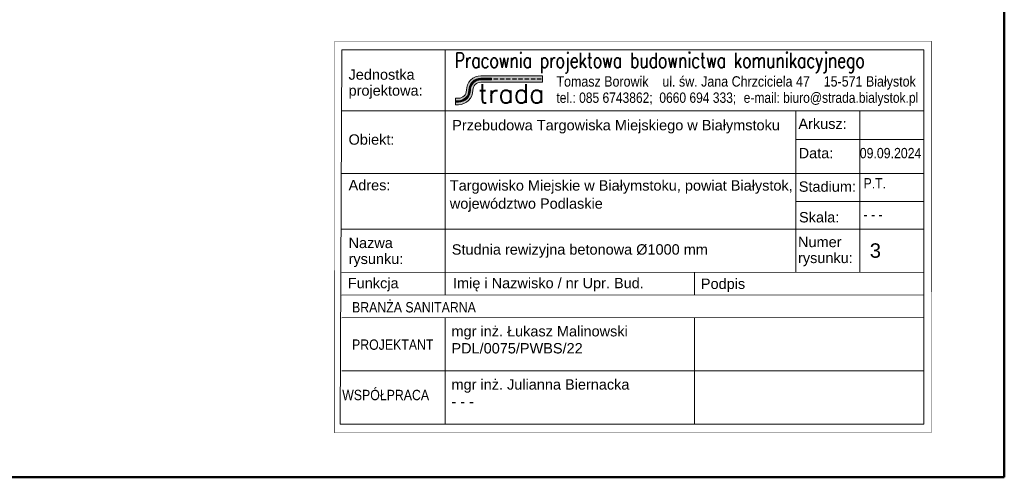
# Model space of a CAD drawing. Extents: x 6845 to 7728, y -3991 to -3204.
# Tile 3 of 5: x 7339 to 7728, y -3991 to -3811. Entities that reach past the tile are written whole.
import ezdxf

# ---------------------------------------------------------------- set-up
doc = ezdxf.new("R2010")
doc.units = 0
doc.header["$LTSCALE"] = 0.01
doc.set_wipeout_variables(frame=1)
doc.layers.get('0').update_dxf_attribs({"linetype": 'CONTINUOUS'})
doc.layers.get('DEFPOINTS').update_dxf_attribs({"linetype": 'CONTINUOUS'})
doc.styles.add('RAMKA', font='ARIAL.TTF', dxfattribs={"height": 5})
doc.styles.add('tab', font='SIMPLEX')

msp = doc.modelspace()

# ---------------------------------------------------------------- linework, layer by layer
at = {"lineweight": 18}
msp.add_lwpolyline([(7462.988806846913, -3973.686249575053), (7698.866325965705, -3973.65139525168), (7698.843488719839, -3819.201555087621), (7462.965969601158, -3819.236409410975)], close=True, dxfattribs=at)
at = {"layer": 'DEFPOINTS', "color": 1, "lineweight": 50, "ltscale": 5}
for p, q in [((7727.624951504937, -3397.461997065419), (7727.624951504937, -3991.461997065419)), ((7727.624951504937, -3991.461997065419), (6845.008150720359, -3991.461997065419))]:
    msp.add_line(p, q, dxfattribs=at)

# ---------------------------------------------------------------- next in the draw order: wipeouts: each hides what was drawn before it
at = {"linetype": 'Continuous', "lineweight": 18}
msp.add_wipeout([(7462.965969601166, -3819.2364094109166), (7698.8434887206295, -3819.201555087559), (7698.866325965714, -3973.6513952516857), (7462.988806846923, -3973.6862495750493)], dxfattribs=at)

# ---------------------------------------------------------------- next in the draw order: hatches: boundary and pattern name
at = {"lineweight": 18}
h = msp.add_hatch(color=256, dxfattribs=at)
edge = h.paths.add_edge_path()
edge.add_line((7510.839922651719, -3844.131543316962), (7511.937914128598, -3844.131381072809))
edge.add_arc((7511.937071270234, -3838.427316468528), 5.704064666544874, 270.0084662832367, 360.0084662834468)
edge.add_arc((7520.810060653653, -3838.426005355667), 3.168924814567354, 90.0084662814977, 180.0084662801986, ccw=False)
edge.add_line((7520.80959239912, -3835.257080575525), (7545.126064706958, -3835.253487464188))
edge.add_line((7545.126064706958, -3835.253487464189), (7545.125690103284, -3832.718347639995))
edge.add_line((7545.125690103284, -3832.718347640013), (7520.809217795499, -3832.72194075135))
edge.add_arc((7520.810060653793, -3838.426005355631), 5.70406466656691, 90.00846628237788, 180.0084662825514)
edge.add_arc((7511.937071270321, -3838.42731646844), 3.168924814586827, -89.99153371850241, 0.00846628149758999, ccw=False)
edge.add_line((7511.937539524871, -3841.596241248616), (7510.839548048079, -3841.596403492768))
edge.add_line((7510.839548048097, -3841.596403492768), (7510.839922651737, -3844.131543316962))
h = msp.add_hatch(color=255, dxfattribs=at)
edge = h.paths.add_edge_path()
edge.add_line((7520.809450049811, -3834.293727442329), (7525.074449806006, -3834.293097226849))
edge.add_line((7525.074449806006, -3834.293097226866), (7525.074419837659, -3834.090286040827))
edge.add_line((7525.074419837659, -3834.090286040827), (7520.809420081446, -3834.090916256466))
edge.add_arc((7520.810060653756, -3838.426005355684), 4.335089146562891, 90.00846628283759, 180.0084662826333)
edge.add_arc((7511.937071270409, -3838.42731646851), 4.53790033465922, -89.9915337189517, 0.008466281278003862, ccw=False)
edge.add_line((7511.937741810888, -3842.965216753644), (7510.839750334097, -3842.965378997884))
edge.add_line((7510.839750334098, -3842.965378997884), (7510.839780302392, -3843.168190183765))
edge.add_line((7510.839780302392, -3843.168190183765), (7511.937771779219, -3843.168027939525))
edge.add_arc((7511.937071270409, -3838.42731646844), 4.740711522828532, 270.0084662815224, 360.0084662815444)
edge.add_arc((7520.810060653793, -3838.426005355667), 4.132277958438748, 90.00846628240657, 180.0084662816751, ccw=False)
edge = h.paths.add_edge_path()
edge.add_line((7520.809390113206, -3833.888105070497), (7525.074389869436, -3833.887474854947))
edge.add_line((7525.074389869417, -3833.887474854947), (7525.07435990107, -3833.684663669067))
edge.add_line((7525.074359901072, -3833.684663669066), (7520.809360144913, -3833.685293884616))
edge.add_arc((7520.810060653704, -3838.426005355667), 4.740711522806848, 90.00846628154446, 180.0084662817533)
edge.add_arc((7511.937071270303, -3838.42731646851), 4.132277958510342, -89.9915337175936, 0.00846628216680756, ccw=False)
edge.add_line((7511.937681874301, -3842.559594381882), (7510.83969039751, -3842.559756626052))
edge.add_line((7510.839690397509, -3842.559756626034), (7510.839720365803, -3842.762567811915))
edge.add_line((7510.839720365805, -3842.762567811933), (7511.937711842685, -3842.762405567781))
edge.add_arc((7511.937071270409, -3838.427316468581), 4.335089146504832, 270.0084662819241, 360.0084662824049)
edge.add_arc((7520.810060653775, -3838.42600535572), 4.53790033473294, 90.00846628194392, 180.0084662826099, ccw=False)
for points in [[(7527.523622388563, -3833.887112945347), (7525.939159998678, -3833.887347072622), (7525.939189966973, -3834.09015825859), (7527.523652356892, -3834.08992413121)], [(7529.972854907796, -3833.886751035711), (7528.388392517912, -3833.886985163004), (7528.388422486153, -3834.089796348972), (7529.972884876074, -3834.089562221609)], [(7532.42208742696, -3833.886389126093), (7530.83762503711, -3833.886623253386), (7530.83765500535, -3834.089434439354), (7532.422117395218, -3834.089200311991)], [(7534.871319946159, -3833.886027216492), (7533.286857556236, -3833.886261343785), (7533.286887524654, -3834.089072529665), (7534.871349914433, -3834.088838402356)], [(7537.320552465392, -3833.885665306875), (7535.73609007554, -3833.885899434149), (7535.736120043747, -3834.088710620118), (7537.320582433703, -3834.088476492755)], [(7539.769784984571, -3833.885303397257), (7538.185322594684, -3833.88553752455), (7538.18535256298, -3834.08834871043), (7539.769814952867, -3834.088114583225)], [(7542.219017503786, -3833.884941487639), (7540.634555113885, -3833.885175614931), (7540.634585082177, -3834.0879868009), (7542.219047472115, -3834.08775267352)], [(7544.668250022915, -3833.884579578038), (7543.083787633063, -3833.884813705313), (7543.08381760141, -3834.087624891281), (7544.668279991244, -3834.087390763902)]]:
    msp.add_hatch(color=255, dxfattribs=at).paths.add_polyline_path(points)

# ---------------------------------------------------------------- next in the draw order: linework, layer by layer
for p, q in [((7545.125690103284, -3832.718347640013), (7520.809217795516, -3832.721940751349)), ((7520.80959239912, -3835.257080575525), (7545.126064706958, -3835.253487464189)), ((7545.126064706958, -3835.253487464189), (7545.125690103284, -3832.718347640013)), ((7511.937539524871, -3841.596241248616), (7510.839548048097, -3841.596403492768)), ((7510.839548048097, -3841.596403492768), (7510.839922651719, -3844.131543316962)), ((7510.839922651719, -3844.131543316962), (7511.937914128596, -3844.131381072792))]:
    msp.add_line(p, q, dxfattribs=at)
at = {"color": 255, "linetype": 'Continuous', "lineweight": 18, "ltscale": 20}
for p, q in [((7525.074359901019, -3833.684663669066), (7520.809360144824, -3833.685293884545)), ((7525.07438986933, -3833.887474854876), (7520.809390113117, -3833.888105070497)), ((7525.074419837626, -3834.090286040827), (7520.809420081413, -3834.090916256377)), ((7525.074449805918, -3834.293097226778), (7520.809450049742, -3834.293727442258)), ((7511.937681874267, -3842.559594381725), (7510.839690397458, -3842.559756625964)), ((7511.937711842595, -3842.762405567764), (7510.839720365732, -3842.762567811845)), ((7511.937741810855, -3842.965216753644), (7510.839750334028, -3842.965378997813)), ((7511.937771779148, -3843.168027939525), (7510.839780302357, -3843.168190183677))]:
    msp.add_line(p, q, dxfattribs=at)
at = {"color": 255, "lineweight": 18}
for p, q in [((7525.074359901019, -3833.684663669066), (7525.07438986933, -3833.887474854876)), ((7525.074419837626, -3834.090286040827), (7525.074449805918, -3834.293097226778)), ((7525.939159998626, -3833.887347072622), (7527.523622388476, -3833.887112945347)), ((7525.939159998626, -3833.887347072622), (7525.93918996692, -3834.090158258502)), ((7525.93918996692, -3834.090158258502), (7525.939159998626, -3833.887347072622)), ((7527.523652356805, -3834.08992413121), (7525.93918996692, -3834.090158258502)), ((7527.523622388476, -3833.887112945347), (7527.523652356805, -3834.08992413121)), ((7528.388392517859, -3833.886985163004), (7529.972854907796, -3833.886751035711)), ((7528.388422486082, -3834.089796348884), (7528.388392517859, -3833.886985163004)), ((7529.972884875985, -3834.089562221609), (7528.388422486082, -3834.089796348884)), ((7529.972854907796, -3833.886751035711), (7529.972884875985, -3834.089562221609)), ((7530.837625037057, -3833.886623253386), (7532.422087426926, -3833.886389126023)), ((7530.837655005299, -3834.089434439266), (7530.837625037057, -3833.886623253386)), ((7532.422117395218, -3834.089200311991), (7530.837655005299, -3834.089434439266)), ((7532.422087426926, -3833.886389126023), (7532.422117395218, -3834.089200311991)), ((7533.286857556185, -3833.886261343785), (7534.871319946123, -3833.886027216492)), ((7533.286887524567, -3834.089072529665), (7533.286857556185, -3833.886261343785)), ((7534.871349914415, -3834.088838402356), (7533.286887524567, -3834.089072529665)), ((7534.871319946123, -3833.886027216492), (7534.871349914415, -3834.088838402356)), ((7535.736090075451, -3833.885899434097), (7537.320552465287, -3833.885665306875)), ((7535.736120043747, -3834.088710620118), (7535.736090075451, -3833.885899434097)), ((7537.320582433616, -3834.088476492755), (7535.736120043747, -3834.088710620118)), ((7537.320552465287, -3833.885665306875), (7537.320582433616, -3834.088476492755)), ((7538.185322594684, -3833.88553752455), (7539.769784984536, -3833.885303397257)), ((7538.185352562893, -3834.08834871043), (7538.185322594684, -3833.88553752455)), ((7539.769814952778, -3834.088114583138), (7538.185352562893, -3834.08834871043)), ((7539.769784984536, -3833.885303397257), (7539.769814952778, -3834.088114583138)), ((7540.634555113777, -3833.885175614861), (7542.219017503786, -3833.884941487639)), ((7540.634585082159, -3834.087986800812), (7540.634555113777, -3833.885175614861)), ((7542.219047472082, -3834.08775267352), (7540.634585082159, -3834.087986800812)), ((7542.219017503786, -3833.884941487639), (7542.219047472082, -3834.08775267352)), ((7543.083787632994, -3833.884813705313), (7544.668250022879, -3833.884579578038)), ((7543.083817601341, -3834.087624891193), (7543.083787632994, -3833.884813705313)), ((7544.668279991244, -3834.087390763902), (7543.083817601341, -3834.087624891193)), ((7544.668250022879, -3833.884579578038), (7544.668279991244, -3834.087390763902))]:
    msp.add_line(p, q, dxfattribs=at)
at = {"lineweight": 18}
msp.add_lwpolyline([(7465.896463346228, -3822.461453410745), (7695.784027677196, -3822.427484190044), (7695.805506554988, -3970.404409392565), (7465.248930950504, -3970.438477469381)], close=True, dxfattribs=at)
for points in [[(7506.713832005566, -3822.455422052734), (7506.728229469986, -3919.402173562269)], [(7695.784027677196, -3822.427484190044), (7695.802993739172, -3950.780790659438)], [(7465.90002714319, -3846.579539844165), (7695.787591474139, -3846.54557062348)], [(7645.227834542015, -3846.553041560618), (7645.23727256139, -3910.425077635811)], [(7670.507713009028, -3846.549306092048), (7670.517151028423, -3910.421342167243)], [(7645.229503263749, -3857.846158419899), (7695.789260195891, -3857.838687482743)], [(7465.903690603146, -3871.37209820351), (7695.791254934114, -3871.338128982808)], [(7645.231498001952, -3871.345599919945), (7695.791254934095, -3871.338128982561)], [(7645.233129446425, -3882.38644171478), (7695.792886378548, -3882.378970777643)], [(7465.906941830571, -3893.374862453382), (7695.794506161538, -3893.340893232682)], [(7465.909485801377, -3910.450720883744), (7695.797050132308, -3910.416751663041)], [(7605.258092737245, -3910.430130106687), (7605.259395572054, -3919.38761355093)], [(7465.910701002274, -3919.408204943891), (7695.798265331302, -3919.374235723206)], [(7465.910730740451, -3919.408204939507), (7695.798295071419, -3919.374235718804)], [(7465.910788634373, -3919.408204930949), (7695.798352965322, -3919.374235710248)], [(7465.912054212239, -3928.364833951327), (7695.799618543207, -3928.330864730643)], [(7506.729422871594, -3928.358802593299), (7506.732521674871, -3949.33003244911)], [(7605.260661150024, -3928.344243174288), (7605.263665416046, -3949.315473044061)], [(7465.914833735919, -3949.401606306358), (7695.802398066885, -3949.367637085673)], [(7506.732531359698, -3949.395574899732), (7506.736337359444, -3970.432347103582)], [(7605.263769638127, -3949.381015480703), (7605.266809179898, -3970.417787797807)], [(7465.91794222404, -3970.438378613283), (7695.805506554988, -3970.404409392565)]]:
    msp.add_lwpolyline(points, dxfattribs=at)
for centre, major_axis, ratio, start_param, end_param in [((7520.810060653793, -3838.426005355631), (-0.12304715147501, 5.702737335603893), 0.999999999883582, -0.02142574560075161, 1.549370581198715), ((7520.810060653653, -3838.426005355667), (2.240437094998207, 2.241099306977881), 0.9999999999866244, 0.7853981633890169, 2.356194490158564), ((7511.937071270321, -3838.42731646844), (-2.241099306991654, 2.240437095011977), 0.9999999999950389, 2.356194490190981, 3.926990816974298), ((7511.937071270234, -3838.427316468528), (-0.0869949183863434, 5.703401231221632), 0.999999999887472, 3.12648843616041, 4.697284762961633)]:
    msp.add_ellipse(centre, major_axis=major_axis, ratio=ratio, start_param=start_param, end_param=end_param, dxfattribs=at)
at = {"color": 255, "linetype": 'Continuous', "lineweight": 18, "ltscale": 20}
for centre, major_axis, ratio, start_param, end_param in [((7520.810060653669, -3838.426005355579), (-0.08092872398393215, 4.740020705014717), 0.9999999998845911, -0.01692407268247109, 1.553872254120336), ((7520.810060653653, -3838.426005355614), (0.106643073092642, 4.536647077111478), 0.9999999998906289, 0.02365046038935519, 1.594446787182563), ((7520.810060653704, -3838.426005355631), (0.006769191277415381, 4.33508386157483), 0.9999999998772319, 0.00170925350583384, 1.572505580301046), ((7520.810060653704, -3838.426005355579), (0.05600863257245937, 4.131898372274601), 0.999999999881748, 0.01370211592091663, 1.584498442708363), ((7511.937071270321, -3838.427316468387), (0.08307952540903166, 4.13144271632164), 0.9999999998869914, 3.161846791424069, 4.732643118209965), ((7511.937071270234, -3838.427316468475), (-0.2623834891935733, 4.327141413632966), 0.999999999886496, 3.081177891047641, 4.65197421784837), ((7511.937071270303, -3838.427316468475), (-0.09679708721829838, 4.536867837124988), 0.999999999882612, 3.12040799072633, 4.691204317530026), ((7511.937071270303, -3838.427316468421), (-0.05760386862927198, 4.740361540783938), 0.9999999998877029, 3.129589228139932, 4.700385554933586)]:
    msp.add_ellipse(centre, major_axis=major_axis, ratio=ratio, start_param=start_param, end_param=end_param, dxfattribs=at)

# ---------------------------------------------------------------- next in the draw order: texts
at = {"lineweight": 18}
for s, height, style, width, p in [('Pracownia projektowa budownictwa komunikacyjnego', 6.021734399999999, 'tab', 0.75, (7510.478818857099, -3829.620668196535)), ('tel.: 085 6743862;  0660 694 333;', 4.097391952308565, 'RAMKA', 0.83, (7550.652259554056, -3843.417569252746)), ('e-mail: biuro@strada.bialystok.pl', 4.097391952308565, 'RAMKA', 0.83, (7624.656428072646, -3843.406634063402)), ('09.09.2024', 4.097391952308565, 'RAMKA', 0.85, (7670.51048762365, -3865.326581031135)), ('P.T.', 4.097391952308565, 'RAMKA', 0.85, (7672.001177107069, -3877.252009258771)), ('- - -', 4.097391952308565, 'RAMKA', 0.85, (7672.001177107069, -3889.612286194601)), ('BRANŻA SANITARNA', 4.097391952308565, 'RAMKA', 0.85, (7469.90602813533, -3926.282734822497)), ('PROJEKTANT', 4.097391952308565, 'RAMKA', 0.85, (7469.908210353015, -3941.050948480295)), ('WSPÓŁPRACA', 4.097391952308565, 'RAMKA', 0.85, (7466.024579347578, -3960.968163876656))]:
    msp.add_text(s, height=height, rotation=0.008467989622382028, dxfattribs=dict(at, style=style, width=width)).set_placement(p)
for s, height, style, p in [('Jednostka', 4.097391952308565, 'RAMKA', (7468.53380136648, -3834.276088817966)), ('trada', 7.444822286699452, 'tab', (7519.717947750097, -3843.45291910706)), ('projektowa:', 4.097391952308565, 'RAMKA', (7468.534732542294, -3840.577844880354)), ('Przebudowa Targowiska Miejskiego w Białymstoku', 4.097391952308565, 'RAMKA', (7509.486956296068, -3854.292939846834)), ('Arkusz:', 4.097391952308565, 'RAMKA', (7646.275100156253, -3853.725668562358)), ('Obiekt:', 4.097391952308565, 'RAMKA', (7468.537596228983, -3859.957917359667)), ('Data:', 4.097391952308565, 'RAMKA', (7646.376394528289, -3865.330147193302)), ('Adres:', 4.097391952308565, 'RAMKA', (7468.542078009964, -3878.004913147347)), ('Targowisko Miejskie w Białymstoku, powiat Białystok,', 4.097391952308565, 'RAMKA', (7508.545261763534, -3878.130522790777)), ('Stadium:', 4.097391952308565, 'RAMKA', (7646.424515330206, -3878.560991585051)), ('województwo Podlaskie', 4.097391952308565, 'RAMKA', (7508.545261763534, -3885.275048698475)), ('Skala:', 4.097391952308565, 'RAMKA', (7646.516323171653, -3890.682440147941)), ('Nazwa ', 4.097391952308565, 'RAMKA', (7468.543636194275, -3900.833535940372)), ('Numer', 4.097391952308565, 'RAMKA', (7646.127879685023, -3900.465233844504)), ('Studnia rewizyjna betonowa %%C1000 mm', 4.097391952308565, 'RAMKA', (7509.330727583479, -3903.424016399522)), ('3', 5.710352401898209, 'RAMKA', (7674.462490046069, -3904.662925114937)), ('rysunku:', 4.097391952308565, 'RAMKA', (7468.544567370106, -3907.135292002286)), ('rysunku:', 4.097391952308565, 'RAMKA', (7646.128810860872, -3906.766989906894)), ('Funkcja', 4.097391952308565, 'RAMKA', (7468.262881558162, -3916.708623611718)), ('Imię i Nazwisko / nr Upr. Bud.', 4.097391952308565, 'RAMKA', (7509.806323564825, -3916.710768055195)), ('Podpis', 4.097391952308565, 'RAMKA', (7607.739335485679, -3916.992159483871)), ('mgr inż. Łukasz Malinowski', 4.097391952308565, 'RAMKA', (7509.199451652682, -3935.759364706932)), ('PDL/0075/PWBS/22', 4.097391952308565, 'RAMKA', (7509.190645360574, -3942.486379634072)), ('mgr inż. Julianna Biernacka', 4.097391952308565, 'RAMKA', (7509.202491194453, -3956.796137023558)), ('- - -', 4.097391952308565, 'RAMKA', (7509.193684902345, -3963.523151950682))]:
    msp.add_text(s, height=height, rotation=0.008467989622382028, dxfattribs=dict(at, style=style)).set_placement(p)
at = {"lineweight": 18, "style": 'RAMKA', "oblique": 0.88, "width": 0.86}
msp.add_text('Tomasz Borowik    ul. św. Jana Chrzciciela 47    15-571 Białystok', height=4.097391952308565, rotation=0.008467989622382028, dxfattribs=at).set_placement((7550.651310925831, -3836.997703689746))

doc.saveas('drawing.dxf')
